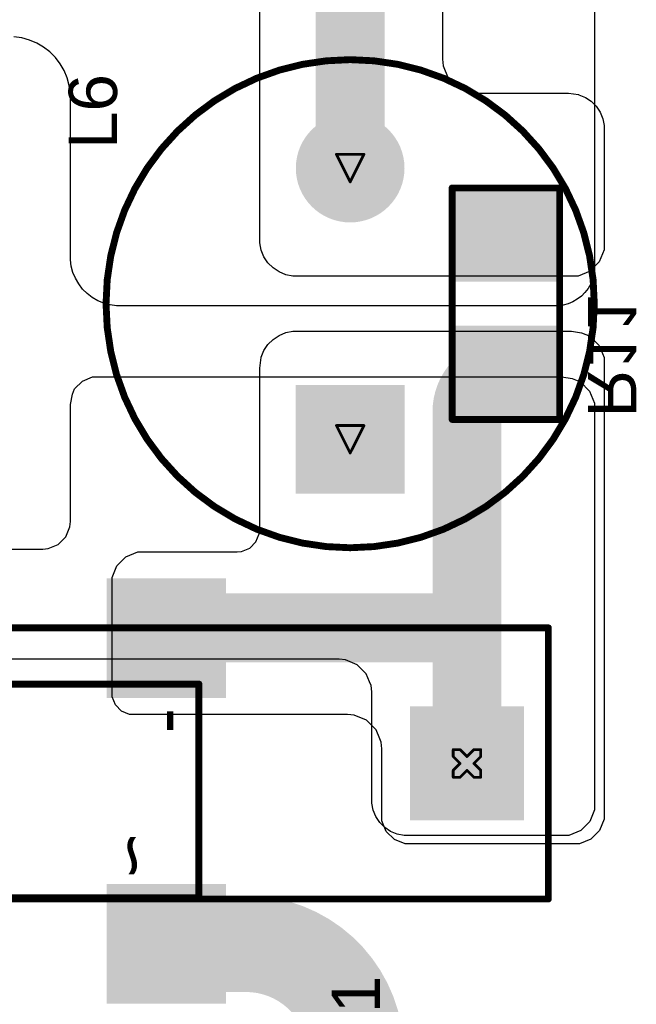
# Model space of a CAD drawing. Header units: inches. Extents: x 0 to 11.2, y -0.2 to 5.5.
# Tile 53 of 57: x 3.733 to 4.181, y 1.31 to 2.024. Entities that reach past the tile are written whole.
import ezdxf

# ---------------------------------------------------------------- set-up
doc = ezdxf.new("R2010")
doc.units = ezdxf.units.IN
doc.header["$MEASUREMENT"] = 0
for name, color, linetype in [('Bottom Layer', 5, 'Continuous'), ('Bottom Overlay', 54, 'Continuous'), ('Bottom Paste', 16, 'Continuous'), ('Bottom Solder', 6, 'Continuous'), ('Drill Drawing', 1, 'Continuous'), ('Multi-Layer', 9, 'Continuous'), ('Pad Holes', 156, 'Continuous'), ('Top Layer', 1, 'Continuous'), ('Top Overlay', 2, 'Continuous'), ('Top Solder', 216, 'Continuous')]:
    doc.layers.add(name, color=color, linetype=linetype)
doc.styles.add('Arial', font='txt', dxfattribs={"height": 0.2})

# ---------------------------------------------------------------- blocks, each defined once
blk = doc.blocks.new('R___1206_B_39')
at = {"layer": 'Bottom Layer'}
for points in [[(-0.08, 0.035), (-0.02, 0.035), (-0.02, -0.035), (-0.08, -0.035)], [(0.02, 0.035), (0.08, 0.035), (0.08, -0.035), (0.02, -0.035)]]:
    blk.add_hatch(color=5, dxfattribs=at).paths.add_polyline_path(points)
at = {"layer": 'Bottom Paste'}
for points in [[(-0.08, 0.035), (-0.02, 0.035), (-0.02, -0.035), (-0.08, -0.035)], [(0.02, 0.035), (0.08, 0.035), (0.08, -0.035), (0.02, -0.035)]]:
    blk.add_hatch(color=16, dxfattribs=at).paths.add_polyline_path(points)
at = {"layer": 'Bottom Solder'}
for points in [[(-0.084, 0.039), (-0.016, 0.039), (-0.016, -0.039), (-0.084, -0.039)], [(0.016, 0.039), (0.084, 0.039), (0.084, -0.039), (0.016, -0.039)]]:
    blk.add_hatch(color=6, dxfattribs=at).paths.add_polyline_path(points)
at = {"layer": 'Bottom Overlay', "const_width": 0.005}
for points in [[(-0.084, 0.039), (-0.084, -0.039)], [(-0.084, 0.039), (0.084, 0.039)], [(0.084, 0.039), (0.084, -0.039)], [(-0.084, -0.039), (0.084, -0.039)]]:
    blk.add_lwpolyline(points, dxfattribs=at)
at = {"layer": 'Bottom Overlay', "const_width": 0.0025}
for points in [[(-0.08525, 0.039, 1), (-0.08275, 0.039, 1)], [(-0.08525, 0.039, 1), (-0.08275, 0.039, 1)], [(0.08275, 0.039, 1), (0.08525, 0.039, 1)], [(0.08275, 0.039, 1), (0.08525, 0.039, 1)], [(-0.08525, -0.039, 1), (-0.08275, -0.039, 1)], [(-0.08525, -0.039, 1), (-0.08275, -0.039, 1)], [(0.08275, -0.039, 1), (0.08525, -0.039, 1)], [(0.08275, -0.039, 1), (0.08525, -0.039, 1)]]:
    blk.add_lwpolyline(points, format="xyb", close=True, dxfattribs=at)
blk = doc.blocks.new('PK0810_471MB_52')
at = {"layer": 'Bottom Layer'}
blk.add_hatch(color=5, dxfattribs=at).paths.add_polyline_path([(-0.133853, 0.035433), (-0.062987, 0.035433), (-0.062987, -0.035433), (-0.133853, -0.035433)])
h = blk.add_hatch(color=5, dxfattribs=at)
edge = h.paths.add_edge_path()
edge.add_arc((0.09843, 0), 0.035433, 0, 360)
at = {"layer": 'Bottom Solder'}
blk.add_hatch(color=6, dxfattribs=at).paths.add_polyline_path([(-0.137853, 0.039433), (-0.058987, 0.039433), (-0.058987, -0.039433), (-0.137853, -0.039433)])
h = blk.add_hatch(color=6, dxfattribs=at)
edge = h.paths.add_edge_path()
edge.add_arc((0.09843, 0), 0.039433, 0, 360)
at = {"layer": 'Multi-Layer'}
blk.add_hatch(color=9, dxfattribs=at).paths.add_polyline_path([(-0.133853, 0.035433), (-0.062987, 0.035433), (-0.062987, -0.035433), (-0.133853, -0.035433)])
h = blk.add_hatch(color=9, dxfattribs=at)
edge = h.paths.add_edge_path()
edge.add_arc((0.09843, 0), 0.035433, 0, 360)
at = {"layer": 'Pad Holes'}
h = blk.add_hatch(color=7, dxfattribs=at)
edge = h.paths.add_edge_path()
edge.add_arc((-0.098429, 0), 0.019685, 0, 360)
h = blk.add_hatch(color=7, dxfattribs=at)
edge = h.paths.add_edge_path()
edge.add_arc((0.098429, 0), 0.019685, 0, 360)
at = {"layer": 'Top Layer'}
blk.add_hatch(color=1, dxfattribs=at).paths.add_polyline_path([(-0.133853, 0.035433), (-0.062987, 0.035433), (-0.062987, -0.035433), (-0.133853, -0.035433)])
h = blk.add_hatch(color=1, dxfattribs=at)
edge = h.paths.add_edge_path()
edge.add_arc((0.09843, 0), 0.035433, 0, 360)
at = {"layer": 'Top Solder'}
blk.add_hatch(color=216, dxfattribs=at).paths.add_polyline_path([(-0.137853, 0.039433), (-0.058987, 0.039433), (-0.058987, -0.039433), (-0.137853, -0.039433)])
h = blk.add_hatch(color=216, dxfattribs=at)
edge = h.paths.add_edge_path()
edge.add_arc((0.09843, 0), 0.039433, 0, 360)
at = {"layer": 'Top Overlay'}
for points, const_width in [([(0.17717, 0, 1), (-0.17717, 0, 1)], 0.005), ([(-0.17842, 0, 1), (-0.17592, 0, 1)], 0.0025), ([(0.17592, 0, 1), (0.17842, 0, 1)], 0.0025)]:
    blk.add_lwpolyline(points, format="xyb", close=True, dxfattribs=dict(at, const_width=const_width))
blk = doc.blocks.new('KP103J1000VP15_72')
at = {"layer": 'Bottom Layer'}
blk.add_hatch(color=5, dxfattribs=at).paths.add_polyline_path([(-0.33465, 0.03937), (-0.25591, 0.03937), (-0.25591, -0.03937), (-0.33465, -0.03937)])
h = blk.add_hatch(color=5, dxfattribs=at)
edge = h.paths.add_edge_path()
edge.add_arc((0.29528, 0), 0.03937, 0, 360)
at = {"layer": 'Bottom Solder'}
blk.add_hatch(color=6, dxfattribs=at).paths.add_polyline_path([(-0.33661, 0.04134), (-0.25394, 0.04134), (-0.25394, -0.04134), (-0.33661, -0.04134)])
h = blk.add_hatch(color=6, dxfattribs=at)
edge = h.paths.add_edge_path()
edge.add_arc((0.29528, 0), 0.04134, 0, 360)
at = {"layer": 'Multi-Layer'}
blk.add_hatch(color=9, dxfattribs=at).paths.add_polyline_path([(-0.33465, 0.03937), (-0.25591, 0.03937), (-0.25591, -0.03937), (-0.33465, -0.03937)])
h = blk.add_hatch(color=9, dxfattribs=at)
edge = h.paths.add_edge_path()
edge.add_arc((0.29528, 0), 0.03937, 0, 360)
at = {"layer": 'Pad Holes'}
h = blk.add_hatch(color=7, dxfattribs=at)
edge = h.paths.add_edge_path()
edge.add_arc((-0.29528, 0), 0.02362, 0, 360)
h = blk.add_hatch(color=7, dxfattribs=at)
edge = h.paths.add_edge_path()
edge.add_arc((0.29528, 0), 0.02362, 0, 360)
at = {"layer": 'Top Layer'}
blk.add_hatch(color=1, dxfattribs=at).paths.add_polyline_path([(-0.33465, 0.03937), (-0.25591, 0.03937), (-0.25591, -0.03937), (-0.33465, -0.03937)])
h = blk.add_hatch(color=1, dxfattribs=at)
edge = h.paths.add_edge_path()
edge.add_arc((0.29528, 0), 0.03937, 0, 360)
at = {"layer": 'Top Solder'}
blk.add_hatch(color=216, dxfattribs=at).paths.add_polyline_path([(-0.33661, 0.04134), (-0.25394, 0.04134), (-0.25394, -0.04134), (-0.33661, -0.04134)])
h = blk.add_hatch(color=216, dxfattribs=at)
edge = h.paths.add_edge_path()
edge.add_arc((0.29528, 0), 0.04134, 0, 360)
at = {"layer": 'Top Overlay', "const_width": 0.005}
for points in [[(0.35433, 0.09842), (-0.35433, 0.09842)], [(-0.35433, 0.09842), (-0.35433, -0.09843)], [(0.35433, 0.09842), (0.35433, -0.09843)], [(0.35433, -0.09843), (-0.35433, -0.09843)]]:
    blk.add_lwpolyline(points, dxfattribs=at)
at = {"layer": 'Top Overlay', "const_width": 0.0025}
for points in [[(-0.35558, 0.09842, 1), (-0.35308, 0.09842, 1)], [(-0.35558, 0.09842, 1), (-0.35308, 0.09842, 1)], [(0.35308, 0.09842, 1), (0.35558, 0.09842, 1)], [(0.35308, 0.09842, 1), (0.35558, 0.09842, 1)], [(-0.35558, -0.09843, 1), (-0.35308, -0.09843, 1)], [(-0.35558, -0.09843, 1), (-0.35308, -0.09843, 1)], [(0.35308, -0.09843, 1), (0.35558, -0.09843, 1)], [(0.35308, -0.09843, 1), (0.35558, -0.09843, 1)]]:
    blk.add_lwpolyline(points, format="xyb", close=True, dxfattribs=at)
blk = doc.blocks.new('LMBS_1_B_79')
at = {"layer": 'Bottom Layer'}
for points in [[(-0.15029, 0.11811), (-0.07155, 0.11811), (-0.07155, 0.03937), (-0.15029, 0.03937)], [(0.07155, 0.11811), (0.15029, 0.11811), (0.15029, 0.03937), (0.07155, 0.03937)], [(-0.15029, -0.03937), (-0.07155, -0.03937), (-0.07155, -0.11811), (-0.15029, -0.11811)], [(0.07155, -0.03937), (0.15029, -0.03937), (0.15029, -0.11811), (0.07155, -0.11811)]]:
    blk.add_hatch(color=5, dxfattribs=at).paths.add_polyline_path(points)
at = {"layer": 'Bottom Paste'}
for points in [[(-0.15029, 0.11811), (-0.07155, 0.11811), (-0.07155, 0.03937), (-0.15029, 0.03937)], [(0.07155, 0.11811), (0.15029, 0.11811), (0.15029, 0.03937), (0.07155, 0.03937)], [(-0.15029, -0.03937), (-0.07155, -0.03937), (-0.07155, -0.11811), (-0.15029, -0.11811)], [(0.07155, -0.03937), (0.15029, -0.03937), (0.15029, -0.11811), (0.07155, -0.11811)]]:
    blk.add_hatch(color=16, dxfattribs=at).paths.add_polyline_path(points)
at = {"layer": 'Bottom Solder'}
for points in [[(-0.15429, 0.12211), (-0.06755, 0.12211), (-0.06755, 0.03537), (-0.15429, 0.03537)], [(0.06755, 0.12211), (0.15429, 0.12211), (0.15429, 0.03537), (0.06755, 0.03537)], [(-0.15429, -0.03537), (-0.06755, -0.03537), (-0.06755, -0.12211), (-0.15429, -0.12211)], [(0.06755, -0.03537), (0.15429, -0.03537), (0.15429, -0.12211), (0.06755, -0.12211)]]:
    blk.add_hatch(color=6, dxfattribs=at).paths.add_polyline_path(points)
at = {"layer": 'Bottom Overlay', "const_width": 0.005}
for points in [[(-0.07761, -0.10241), (-0.07761, 0.10241)], [(0.07761, 0.10241), (-0.07761, 0.10241)], [(0.07761, -0.10241), (0.07761, 0.10241)], [(0.07761, -0.10241), (-0.07761, -0.10241)]]:
    blk.add_lwpolyline(points, dxfattribs=at)
at = {"layer": 'Bottom Overlay', "const_width": 0.0025}
for points in [[(-0.07886, 0.10241, 1), (-0.07636, 0.10241, 1)], [(-0.07886, 0.10241, 1), (-0.07636, 0.10241, 1)], [(0.07636, 0.10241, 1), (0.07886, 0.10241, 1)], [(0.07636, 0.10241, 1), (0.07886, 0.10241, 1)], [(-0.07886, -0.10241, 1), (-0.07636, -0.10241, 1)], [(-0.07886, -0.10241, 1), (-0.07636, -0.10241, 1)], [(0.07636, -0.10241, 1), (0.07886, -0.10241, 1)], [(0.07636, -0.10241, 1), (0.07886, -0.10241, 1)]]:
    blk.add_lwpolyline(points, format="xyb", close=True, dxfattribs=at)
at = {"layer": 'Bottom Overlay', "style": 'Arial', "text_generation_flag": 2}
for s, p in [('-', (-0.06024, 0.0967)), ('+', (-0.06024, -0.05078))]:
    blk.add_text(s, height=0.03937, rotation=-180, dxfattribs=at).set_placement(p)
for p in [(0.063, 0.035), (0.063, -0.115)]:
    blk.add_text('~', height=0.03937, dxfattribs=at).set_placement(p)

msp = doc.modelspace()

# ---------------------------------------------------------------- linework, layer by layer
at = {"layer": 'Bottom Layer'}
for p, q in [((3.90735, 1.90616), (3.90735, 2.193)), ((4.04, 2.19263), (4.04, 1.99562)), ((4.04, 1.99562), (4.04048, 1.99079)), ((4.04048, 1.99079), (4.04417, 1.98186)), ((4.04417, 1.98186), (4.051, 1.97503)), ((4.051, 1.97503), (4.05993, 1.97133)), ((4.05993, 1.97133), (4.06476, 1.97086)), ((4.06476, 1.97086), (4.13135, 1.97086)), ((4.13135, 1.97086), (4.13135, 1.97086)), ((4.13135, 1.97086), (4.13135, 1.97086)), ((4.13135, 1.97086), (4.13135, 1.97086)), ((4.13135, 1.97086), (4.13869, 1.96991)), ((4.13869, 1.96991), (4.13893, 1.96986)), ((4.13893, 1.96986), (4.14367, 1.9679)), ((4.14367, 1.9679), (4.14792, 1.96505)), ((4.14792, 1.96505), (4.15155, 1.96143)), ((4.15155, 1.96143), (4.15439, 1.95717)), ((4.15439, 1.95717), (4.15635, 1.95244)), ((4.15635, 1.95244), (4.15735, 1.94742)), ((4.15735, 1.94742), (4.15735, 1.94486)), ((4.15735, 1.94486), (4.15735, 1.86185)), ((3.90735, 1.86486), (3.90735, 1.90616)), ((3.90735, 1.86223), (3.90735, 1.86486)), ((3.90838, 1.85706), (3.90735, 1.86223)), ((4.15735, 1.86185), (4.15735, 1.86185)), ((4.15735, 1.86185), (4.15735, 1.85713)), ((3.91039, 1.8522), (3.90838, 1.85706)), ((3.91331, 1.84783), (3.91039, 1.8522)), ((4.15735, 1.85713), (4.15374, 1.84842)), ((3.91703, 1.84411), (3.91331, 1.84783)), ((3.92141, 1.84118), (3.91703, 1.84411)), ((4.15374, 1.84842), (4.14707, 1.84175)), ((3.92627, 1.83917), (3.92141, 1.84118)), ((3.93143, 1.83814), (3.92627, 1.83917)), ((3.93406, 1.83814), (3.93143, 1.83814)), ((4.13364, 1.83814), (3.93406, 1.83814)), ((4.13836, 1.83814), (4.13364, 1.83814)), ((4.14707, 1.84175), (4.13836, 1.83814)), ((3.91703, 1.79218), (3.92141, 1.7951)), ((3.92141, 1.7951), (3.92627, 1.79712)), ((3.92627, 1.79712), (3.93143, 1.79814)), ((3.93143, 1.79814), (3.93406, 1.79814)), ((3.93406, 1.79814), (4.13364, 1.79814)), ((4.13364, 1.79814), (4.13364, 1.79814)), ((4.13364, 1.79814), (4.13364, 1.79814)), ((4.13364, 1.79814), (4.13364, 1.79814)), ((4.13364, 1.79814), (4.14098, 1.79706)), ((4.14098, 1.79706), (4.14707, 1.79454)), ((4.14707, 1.79454), (4.15374, 1.78787)), ((3.91039, 1.78408), (3.91331, 1.78846)), ((3.91331, 1.78846), (3.91703, 1.79218)), ((4.15374, 1.78787), (4.15735, 1.77915)), ((3.90838, 1.77922), (3.91039, 1.78408)), ((3.90735, 1.77143), (3.90834, 1.77902)), ((3.90834, 1.77902), (3.90838, 1.77922)), ((4.15735, 1.77915), (4.15735, 1.77444)), ((4.15735, 1.77444), (4.15735, 1.73293)), ((3.90735, 1.65435), (3.90735, 1.77143)), ((3.90735, 1.77143), (3.90735, 1.77143)), ((3.90735, 1.77143), (3.90735, 1.77143)), ((4.15735, 1.73293), (4.15735, 1.58284)), ((3.90459, 1.64527), (3.90703, 1.65116)), ((3.90703, 1.65116), (3.90735, 1.65435)), ((3.90008, 1.64076), (3.90459, 1.64527)), ((3.8103, 1.63445), (3.81886, 1.638)), ((3.81886, 1.638), (3.891, 1.638)), ((3.891, 1.638), (3.89419, 1.63831)), ((3.891, 1.638), (3.891, 1.638)), ((3.891, 1.638), (3.891, 1.638)), ((3.89419, 1.63831), (3.90008, 1.64076)), ((3.80374, 1.6279), (3.8103, 1.63445)), ((3.8002, 1.61934), (3.80374, 1.6279)), ((3.8002, 1.53266), (3.8002, 1.61934)), ((4.15735, 1.58284), (4.15735, 1.44835)), ((3.8026, 1.52685), (3.8002, 1.53266)), ((3.80705, 1.52241), (3.8026, 1.52685)), ((3.81286, 1.52), (3.80705, 1.52241)), ((3.971, 1.52), (3.81286, 1.52)), ((3.97588, 1.51952), (3.971, 1.52)), ((3.98489, 1.51579), (3.97588, 1.51952)), ((3.99179, 1.50889), (3.98489, 1.51579)), ((3.99451, 1.5023), (3.99179, 1.50889)), ((3.99552, 1.49988), (3.99451, 1.5023)), ((3.996, 1.495), (3.99552, 1.49988)), ((3.996, 1.447), (3.996, 1.495)), ((3.996, 1.495), (3.996, 1.495)), ((3.996, 1.495), (3.996, 1.495)), ((3.996, 1.495), (3.996, 1.495)), ((3.996, 1.44282), (3.996, 1.447)), ((4.15735, 1.4439), (4.15395, 1.43569)), ((4.15735, 1.44835), (4.15735, 1.44835)), ((4.15735, 1.44835), (4.15735, 1.4439)), ((3.9992, 1.4351), (3.996, 1.44282)), ((4.0051, 1.4292), (3.9992, 1.4351)), ((4.15395, 1.43569), (4.14766, 1.4294)), ((4.01282, 1.426), (4.0051, 1.4292)), ((4.017, 1.426), (4.01282, 1.426)), ((4.13945, 1.426), (4.017, 1.426)), ((4.017, 1.426), (4.017, 1.426)), ((4.14766, 1.4294), (4.13945, 1.426))]:
    msp.add_line(p, q, dxfattribs=at)
for points, const_width in [([(3.973, 1.91657), (3.973, 2.14466)], 0.05), ([(4.05777, 1.58284), (4.05777, 1.73991)], 0.05), ([(3.84708, 1.58284), (4.05777, 1.58284)], 0.05), ([(4.05777, 1.48441), (4.05777, 1.58284)], 0.05), ([(3.83957, 1.35349), (3.89751, 1.35349)], 0.07), ([(3.83957, 1.35349), (3.84394, 1.34912)], 0.07)]:
    msp.add_lwpolyline(points, dxfattribs=dict(at, const_width=const_width))
for points, const_width in [([(3.9605, 1.91657, 1), (3.9855, 1.91657, 1)], 0.025), ([(4.0735, 1.76814, 1), (4.0985, 1.76814, 1)], 0.025), ([(4.04527, 1.73991, 1), (4.07027, 1.73991, 1)], 0.025), ([(4.04527, 1.73991, 1), (4.07027, 1.73991, 1)], 0.025), ([(3.83458, 1.58284, 1), (3.85958, 1.58284, 1)], 0.025), ([(3.83458, 1.58284, 1), (3.85958, 1.58284, 1)], 0.025), ([(4.04527, 1.58284, 1), (4.07027, 1.58284, 1)], 0.025), ([(4.04527, 1.58284, 1), (4.07027, 1.58284, 1)], 0.025), ([(4.04527, 1.58284, 1), (4.07027, 1.58284, 1)], 0.025), ([(3.82707, 1.57533, 1), (3.85207, 1.57533, 1)], 0.025), ([(4.04527, 1.48441, 1), (4.07027, 1.48441, 1)], 0.025), ([(3.82207, 1.35349, 1), (3.85707, 1.35349, 1)], 0.035), ([(3.82207, 1.35349, 1), (3.85707, 1.35349, 1)], 0.035), ([(3.88001, 1.35349, 1), (3.91501, 1.35349, 1)], 0.035), ([(3.88001, 1.35349, 1), (3.91501, 1.35349, 1)], 0.035), ([(3.82644, 1.34912, 1), (3.86144, 1.34912, 1)], 0.035)]:
    msp.add_lwpolyline(points, format="xyb", close=True, dxfattribs=dict(at, const_width=const_width))
for points, const_width in [([(4.05777, 1.73991, -0.414214), (4.086, 1.76814)], 0.05), ([(3.83957, 1.57533, -0.414214), (3.84708, 1.58284)], 0.05), ([(3.89751, 1.35349, -0.414214), (3.977, 1.274)], 0.07)]:
    msp.add_lwpolyline(points, format="xyb", dxfattribs=dict(at, const_width=const_width))
at = {"layer": 'Drill Drawing', "const_width": 0.002}
for points in [[(3.963, 1.92657), (3.983, 1.92657)], [(3.963, 1.92657), (3.973, 1.90657)], [(3.973, 1.90657), (3.983, 1.92657)], [(3.963, 1.72971), (3.983, 1.72971)], [(3.963, 1.72971), (3.973, 1.70971)], [(3.973, 1.70971), (3.983, 1.72971)], [(4.04777, 1.48941), (4.04777, 1.49441)], [(4.04777, 1.49441), (4.05277, 1.49441)], [(4.05277, 1.49441), (4.05777, 1.48941)], [(4.05777, 1.48941), (4.06277, 1.49441)], [(4.06277, 1.49441), (4.06777, 1.49441)], [(4.06777, 1.48941), (4.06777, 1.49441)], [(4.04777, 1.48941), (4.05277, 1.48441)], [(4.06277, 1.48441), (4.06777, 1.48941)], [(4.04777, 1.47941), (4.05277, 1.48441)], [(4.04777, 1.47441), (4.04777, 1.47941)], [(4.05277, 1.47441), (4.05777, 1.47941)], [(4.05777, 1.47941), (4.06277, 1.47441)], [(4.06277, 1.48441), (4.06777, 1.47941)], [(4.06777, 1.47441), (4.06777, 1.47941)], [(4.04777, 1.47441), (4.05277, 1.47441)], [(4.06277, 1.47441), (4.06777, 1.47441)]]:
    msp.add_lwpolyline(points, dxfattribs=at)
at = {"layer": 'Drill Drawing', "const_width": 0.001}
for points in [[(3.9625, 1.92657, 1), (3.9635, 1.92657, 1)], [(3.9625, 1.92657, 1), (3.9635, 1.92657, 1)], [(3.9825, 1.92657, 1), (3.9835, 1.92657, 1)], [(3.9825, 1.92657, 1), (3.9835, 1.92657, 1)], [(3.9725, 1.90657, 1), (3.9735, 1.90657, 1)], [(3.9725, 1.90657, 1), (3.9735, 1.90657, 1)], [(3.9625, 1.72971, 1), (3.9635, 1.72971, 1)], [(3.9625, 1.72971, 1), (3.9635, 1.72971, 1)], [(3.9825, 1.72971, 1), (3.9835, 1.72971, 1)], [(3.9825, 1.72971, 1), (3.9835, 1.72971, 1)], [(3.9725, 1.70971, 1), (3.9735, 1.70971, 1)], [(3.9725, 1.70971, 1), (3.9735, 1.70971, 1)], [(4.04727, 1.49441, 1), (4.04827, 1.49441, 1)], [(4.04727, 1.49441, 1), (4.04827, 1.49441, 1)], [(4.05227, 1.49441, 1), (4.05327, 1.49441, 1)], [(4.05227, 1.49441, 1), (4.05327, 1.49441, 1)], [(4.06227, 1.49441, 1), (4.06327, 1.49441, 1)], [(4.06227, 1.49441, 1), (4.06327, 1.49441, 1)], [(4.06727, 1.49441, 1), (4.06827, 1.49441, 1)], [(4.06727, 1.49441, 1), (4.06827, 1.49441, 1)], [(4.04727, 1.48941, 1), (4.04827, 1.48941, 1)], [(4.04727, 1.48941, 1), (4.04827, 1.48941, 1)], [(4.05727, 1.48941, 1), (4.05827, 1.48941, 1)], [(4.05727, 1.48941, 1), (4.05827, 1.48941, 1)], [(4.06727, 1.48941, 1), (4.06827, 1.48941, 1)], [(4.06727, 1.48941, 1), (4.06827, 1.48941, 1)], [(4.04727, 1.47941, 1), (4.04827, 1.47941, 1)], [(4.04727, 1.47941, 1), (4.04827, 1.47941, 1)], [(4.05227, 1.48441, 1), (4.05327, 1.48441, 1)], [(4.05227, 1.48441, 1), (4.05327, 1.48441, 1)], [(4.05727, 1.47941, 1), (4.05827, 1.47941, 1)], [(4.05727, 1.47941, 1), (4.05827, 1.47941, 1)], [(4.06227, 1.48441, 1), (4.06327, 1.48441, 1)], [(4.06227, 1.48441, 1), (4.06327, 1.48441, 1)], [(4.06727, 1.47941, 1), (4.06827, 1.47941, 1)], [(4.06727, 1.47941, 1), (4.06827, 1.47941, 1)], [(4.04727, 1.47441, 1), (4.04827, 1.47441, 1)], [(4.04727, 1.47441, 1), (4.04827, 1.47441, 1)], [(4.05227, 1.47441, 1), (4.05327, 1.47441, 1)], [(4.05227, 1.47441, 1), (4.05327, 1.47441, 1)], [(4.06227, 1.47441, 1), (4.06327, 1.47441, 1)], [(4.06227, 1.47441, 1), (4.06327, 1.47441, 1)], [(4.06727, 1.47441, 1), (4.06827, 1.47441, 1)], [(4.06727, 1.47441, 1), (4.06827, 1.47441, 1)]]:
    msp.add_lwpolyline(points, format="xyb", close=True, dxfattribs=at)
at = {"layer": 'Top Layer'}
for p, q in [((4.1504, 2.17859), (4.15041, 1.84509)), ((3.73468, 2.01104), (3.72899, 2.01178)), ((3.74023, 2.00955), (3.73468, 2.01104)), ((3.74553, 2.00735), (3.74023, 2.00955)), ((3.7505, 2.00448), (3.74553, 2.00735)), ((3.75505, 2.00099), (3.7505, 2.00448)), ((3.75911, 1.99693), (3.75505, 2.00099)), ((3.7626, 1.99238), (3.75911, 1.99693)), ((3.76547, 1.98741), (3.7626, 1.99238)), ((3.76767, 1.9821), (3.76547, 1.98741)), ((3.76916, 1.97656), (3.76767, 1.9821)), ((3.76991, 1.97087), (3.76916, 1.97656)), ((3.77, 1.96801), (3.76991, 1.97087)), ((3.77, 1.968), (3.77, 1.96801)), ((3.77, 1.85244), (3.77, 1.968)), ((3.77, 1.85009), (3.77, 1.85244)), ((3.77061, 1.84544), (3.77, 1.85009)), ((3.77183, 1.84091), (3.77061, 1.84544)), ((4.15041, 1.84509), (4.15041, 1.84322)), ((3.77362, 1.83658), (3.77183, 1.84091)), ((4.14992, 1.83953), (4.14896, 1.83593)), ((4.15041, 1.84322), (4.14992, 1.83953)), ((3.77597, 1.83252), (3.77362, 1.83658)), ((3.77882, 1.8288), (3.77597, 1.83252)), ((4.14753, 1.83248), (4.14567, 1.82926)), ((4.14896, 1.83593), (4.14753, 1.83248)), ((3.78214, 1.82548), (3.77882, 1.8288)), ((3.78586, 1.82262), (3.78214, 1.82548)), ((3.78992, 1.82028), (3.78586, 1.82262)), ((4.14076, 1.82367), (4.13781, 1.8214)), ((4.1434, 1.8263), (4.14076, 1.82367)), ((4.14567, 1.82926), (4.1434, 1.8263)), ((3.79426, 1.81848), (3.78992, 1.82028)), ((3.79879, 1.81727), (3.79426, 1.81848)), ((3.80344, 1.81666), (3.79879, 1.81727)), ((3.80578, 1.81666), (3.80344, 1.81666)), ((4.12384, 1.81666), (3.80578, 1.81666)), ((4.12754, 1.81714), (4.12384, 1.81666)), ((4.13114, 1.81811), (4.12754, 1.81714)), ((4.13458, 1.81953), (4.13114, 1.81811)), ((4.13781, 1.8214), (4.13458, 1.81953)), ((3.77304, 1.75633), (3.77867, 1.76195)), ((3.77867, 1.76195), (3.78602, 1.765)), ((3.78602, 1.765), (3.79, 1.765)), ((3.79, 1.765), (3.90735, 1.765)), ((3.90735, 1.765), (4.12671, 1.765)), ((4.12671, 1.765), (4.12671, 1.765)), ((4.12671, 1.765), (4.12671, 1.765)), ((4.12671, 1.765), (4.12671, 1.765)), ((4.12671, 1.765), (4.13404, 1.76392)), ((4.13404, 1.76392), (4.14013, 1.76139)), ((4.14013, 1.76139), (4.1468, 1.75473)), ((3.77, 1.745), (3.77142, 1.75241)), ((3.77142, 1.75241), (3.77304, 1.75633)), ((4.1468, 1.75473), (4.15041, 1.74602)), ((3.77, 1.66), (3.77, 1.745)), ((4.15041, 1.74602), (4.15041, 1.74131)), ((4.15041, 1.74131), (4.15041, 1.45541)), ((3.76962, 1.6561), (3.77, 1.66)), ((3.76663, 1.64889), (3.76962, 1.6561)), ((3.76111, 1.64337), (3.76663, 1.64889)), ((3.665, 1.64), (3.75, 1.64)), ((3.75, 1.64), (3.7539, 1.64038)), ((3.7539, 1.64038), (3.76111, 1.64337)), ((3.965, 1.56), (3.42888, 1.56)), ((3.96962, 1.55955), (3.965, 1.56)), ((3.97815, 1.55601), (3.96962, 1.55955)), ((3.98469, 1.54948), (3.97815, 1.55601)), ((3.98711, 1.54362), (3.98469, 1.54948)), ((3.98822, 1.54094), (3.98711, 1.54362)), ((3.98868, 1.53632), (3.98822, 1.54094)), ((3.98868, 1.4581), (3.98868, 1.53632)), ((3.98868, 1.53632), (3.98868, 1.53632)), ((3.98868, 1.53632), (3.98868, 1.53632)), ((3.98868, 1.53632), (3.98868, 1.53632)), ((3.98868, 1.45555), (3.98868, 1.4581)), ((3.98967, 1.45053), (3.98868, 1.45555)), ((4.15041, 1.45541), (4.15041, 1.45541)), ((4.15041, 1.45541), (4.15041, 1.45078)), ((3.99163, 1.44581), (3.98967, 1.45053)), ((3.99447, 1.44156), (3.99163, 1.44581)), ((4.15041, 1.45078), (4.14687, 1.44223)), ((3.99809, 1.43794), (3.99447, 1.44156)), ((4.00234, 1.4351), (3.99809, 1.43794)), ((4.14687, 1.44223), (4.14032, 1.43569)), ((4.00706, 1.43315), (4.00234, 1.4351)), ((4.01207, 1.43215), (4.00706, 1.43315)), ((4.01463, 1.43215), (4.01207, 1.43215)), ((4.12715, 1.43215), (4.01463, 1.43215)), ((4.13178, 1.43215), (4.12715, 1.43215)), ((4.14032, 1.43569), (4.13178, 1.43215))]:
    msp.add_line(p, q, dxfattribs=at)

# ---------------------------------------------------------------- block references
for name, p, rotation in [('PK0810_471MB_52', (3.973, 1.81814), 90), ('R___1206_B_39', (4.086, 1.81814), 90), ('LMBS_1_B_79', (3.76083, 1.46441), 270), ('KP103J1000VP15_72', (3.7625, 1.48441), 180)]:
    msp.add_blockref(name, p, dxfattribs=dict(rotation=rotation))

# ---------------------------------------------------------------- texts
at = {"layer": 'Bottom Overlay', "style": 'Arial', "text_generation_flag": 2}
msp.add_text('R11', height=0.035, rotation=270, dxfattribs=at).set_placement((4.14565, 1.73558))
at = {"layer": 'Top Overlay', "style": 'Arial'}
for s, p in [('L6', (3.80379, 1.93043)), ('RV1', (3.99465, 1.23519))]:
    msp.add_text(s, height=0.035, rotation=90, dxfattribs=at).set_placement(p)

doc.saveas('drawing.dxf')
